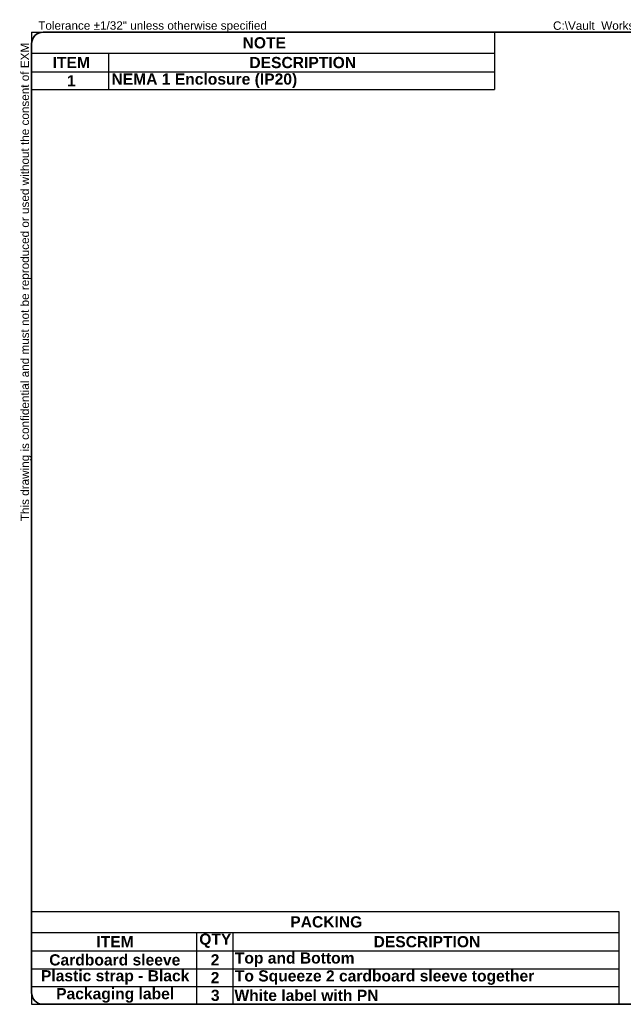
# Model space of a CAD drawing. Header units: inches. Extents: x 3 to 143, y 2 to 93.
# Tile 1 of 8: x 3 to 58, y 2 to 93. Entities that reach past the tile are written whole.
import ezdxf

# ---------------------------------------------------------------- set-up
doc = ezdxf.new("R2010")
doc.units = ezdxf.units.IN
doc.header["$LTSCALE"] = 8.561686
doc.header["$MEASUREMENT"] = 0
doc.layers.get('0').update_dxf_attribs({"lineweight": 25})
doc.layers.add('Sketch Geometry(ANSI)', color=7, linetype='Continuous', lineweight=25)
doc.layers.add('Symbols(ANSI)', color=7, linetype='Continuous', lineweight=25)
doc.styles.add('Current-ANSI', font='arial.ttf')
doc.styles.add('Dimension-ANSI', font='arialbd.ttf')

# ---------------------------------------------------------------- blocks, each defined once
blk = doc.blocks.new('Table1')
at = {"layer": 'Symbols(ANSI)', "color": 7, "lineweight": 30}
for p, q in [((0.437, 10.692), (5.406, 10.692)), ((0.437, 10.692), (0.437, 10.466)), ((5.406, 10.692), (5.406, 10.466)), ((0.437, 10.466), (5.406, 10.466)), ((0.437, 10.466), (0.437, 10.267)), ((1.264, 10.466), (1.264, 10.267)), ((5.406, 10.466), (5.406, 10.267)), ((0.437, 10.267), (5.406, 10.267)), ((0.437, 10.267), (0.437, 10.076)), ((1.264, 10.267), (1.264, 10.076)), ((5.406, 10.267), (5.406, 10.076)), ((0.437, 10.076), (5.406, 10.076))]:
    blk.add_line(p, q, dxfattribs=at)
at = {"layer": 'Symbols(ANSI)', "color": 7, "char_height": 0.12, "attachment_point": 7, "style": 'Dimension-ANSI'}
for s, insert in [('NOTE', (2.702, 10.517)), ('ITEM', (0.663, 10.307)), ('DESCRIPTION', (2.775, 10.305)), ('1', (0.818, 10.111)), ('NEMA 1 Enclosure (IP20)', (1.295, 10.093))]:
    blk.add_mtext(s, dxfattribs=dict(at, insert=insert))
blk = doc.blocks.new('Table2')
at = {"layer": 'Symbols(ANSI)', "color": 7, "lineweight": 30}
for p, q in [((0.436, 1.252), (6.739, 1.252)), ((0.436, 1.252), (0.436, 1.027)), ((6.739, 1.252), (6.739, 1.027)), ((0.436, 1.027), (6.739, 1.027)), ((0.436, 1.027), (0.436, 0.828)), ((2.208, 1.027), (2.208, 0.828)), ((2.597, 1.027), (2.597, 0.828)), ((6.739, 1.027), (6.739, 0.828)), ((0.436, 0.828), (6.739, 0.828)), ((0.436, 0.828), (0.436, 0.255)), ((2.208, 0.828), (2.208, 0.255)), ((2.597, 0.828), (2.597, 0.255)), ((6.739, 0.828), (6.739, 0.255)), ((0.436, 0.637), (6.739, 0.637)), ((0.436, 0.446), (6.739, 0.446)), ((0.436, 0.255), (6.739, 0.255))]:
    blk.add_line(p, q, dxfattribs=at)
at = {"layer": 'Symbols(ANSI)', "color": 7, "char_height": 0.12, "attachment_point": 7, "style": 'Dimension-ANSI'}
for s, insert in [('PACKING', (3.214, 1.078)), ('ITEM', (1.133, 0.867)), ('QTY', (2.237, 0.86)), ('DESCRIPTION', (4.108, 0.865)), ('Cardboard sleeve', (0.627, 0.67)), ('2', (2.36, 0.672)), ('Top and Bottom', (2.619, 0.656)), ('2', (2.36, 0.481)), ('Plastic strap - Black', (0.538, 0.465)), ('To Squeeze 2 cardboard sleeve together', (2.619, 0.463)), ('Packaging label', (0.701, 0.272)), ('3', (2.362, 0.289)), ('White label with PN', (2.615, 0.289))]:
    blk.add_mtext(s, dxfattribs=dict(at, insert=insert))
blk = doc.blocks.new('Borders 2_EXM - B (Inch)')
at = {"layer": 'Sketch Geometry(ANSI)', "linetype": 'Continuous', "lineweight": 35}
for p, q in [((16.438, 10.692), (0.562, 10.692)), ((0.437, 10.567), (0.437, 0.38)), ((16.562, 0.38), (16.562, 10.567)), ((0.562, 0.255), (16.438, 0.255))]:
    blk.add_line(p, q, dxfattribs=at)
for centre, start, end in [((0.562, 10.567), 90, 180), ((16.438, 10.567), 0, 90), ((0.562, 0.38), 180, 270), ((16.438, 0.38), 270, 0)]:
    blk.add_arc(centre, 0.125, start, end, dxfattribs=at)
at = {"layer": 'Symbols(ANSI)', "color": 7, "char_height": 0.09, "attachment_point": 7, "style": 'Current-ANSI'}
for s, insert in [('Tolerance ±1/32" unless otherwise specified', (0.509, 10.692)), ('Tolérance ±1/32" sauf spécification contraire', (13.963, 10.692))]:
    blk.add_mtext(s, dxfattribs=dict(at, insert=insert))
for s, insert, rotation in [('This drawing is confidential and must not be reproduced or used without the consent of EXM', (0.437, 5.442), 90), ('Ce dessin est confidentiel et ne doit pas être reproduit ou utilisé sans le consentement de EXM', (16.562, 10.567), 270)]:
    blk.add_mtext(s, dxfattribs=dict(at, insert=insert, rotation=rotation))
at = {"layer": 'Symbols(ANSI)', "color": 7, "style": 'Current-ANSI'}
blk.add_attdef('FILENAME_AND_PATH_001', (6.034, 10.718), '', height=0.09, dxfattribs=at)

msp = doc.modelspace()

# ---------------------------------------------------------------- block references
at = {"xscale": 8.561686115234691, "yscale": 8.561686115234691, "zscale": 8.561686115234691}
msp.add_blockref('Borders 2_EXM - B (Inch)', (0, 0), dxfattribs=at).add_auto_attribs({'FILENAME_AND_PATH_001': 'C:\\Vault_Workspace\\Inventor_Dwg\\BoxCad\\Result\\1100SS6036SC\\1100SS6036SC.idw'})
for name in ['Table1', 'Table2']:
    msp.add_blockref(name, (0, 0), dxfattribs=at)

doc.saveas('drawing.dxf')
